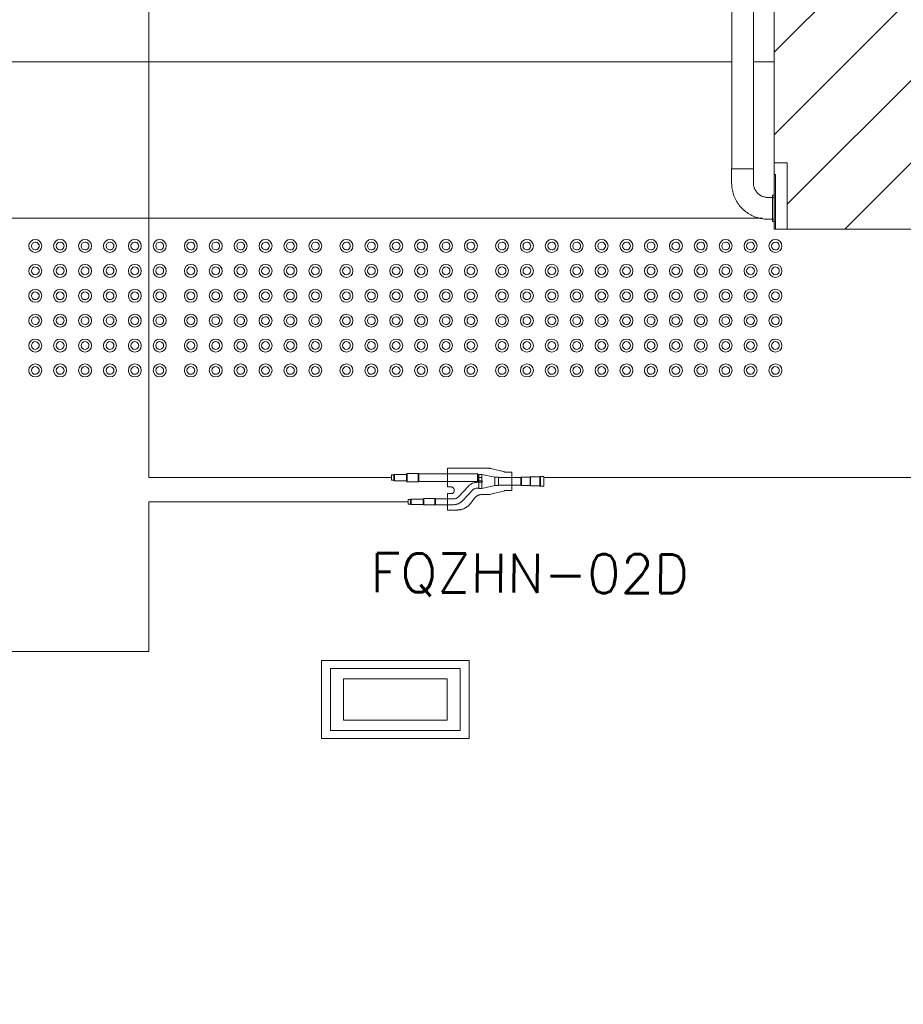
# Model space of a CAD drawing. Header units: metres. Extents: x 1.8 to 43.6, y -74.3 to -47.
# Tile 16 of 256: x 9.8 to 11.5, y -70 to -68.1. Entities that reach past the tile are written whole.
import ezdxf

# ---------------------------------------------------------------- set-up
doc = ezdxf.new("R2010")
doc.units = ezdxf.units.M
doc.linetypes.add('IMPORT-DASHDOT', pattern=[25.400000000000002, 12.7, -6.350000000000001, 0, -6.350000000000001])
doc.linetypes.add('Projeção', pattern=[0.003968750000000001, 0.002381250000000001, -0.0015875])
for name, color, linetype, lineweight in [('A-FLOR', 7, 'Continuous', 18), ('A-GENM', 7, 'Continuous', 18), ('A-WALL', 7, 'Continuous', 18), ('A-WALL-PATT', 7, 'Continuous', 18), ('Balaústres', 7, 'Continuous', 18), ('Corrimão', 7, 'Continuous', 18), ('E-LITE-EQPM', 7, 'Continuous', 18), ('Guarda-corpos', 7, 'Continuous', 18), ('S-STRS', 7, 'Continuous', 18)]:
    doc.layers.add(name, color=color, linetype=linetype, lineweight=lineweight)
for name, color, linetype, lineweight, true_color in [('HVAC-RFNT', 30, 'Continuous', 18, 0xff7f00), ('TUB_FRIGO', 30, 'Continuous', 18, 0xff7f00), ('TÉRREO _0-32m - FRIG_dwg', 7, 'Continuous', 18, 0x767676)]:
    doc.layers.add(name, color=color, linetype=linetype, lineweight=lineweight, true_color=true_color)
doc.styles.add('RomanS', font='romans__.ttf', dxfattribs={"height": 0.07500000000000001})
pattern_1 = [(45, (21.555, -62.9), (-0.0795495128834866, 0.0795495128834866), [])]

# ---------------------------------------------------------------- blocks, each defined once
blk = doc.blocks.new('_ARQPWR_ACS Piso tátil de alerta - 30 cm Inox-7195133-TÉRREO _0_32m - FRIGORÍFICA')
at = {"layer": 'A-GENM', "color": 253, "true_color": 0xaaaaaa}
for centre, radius, start, end in [((-0.1199999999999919, 0.1200000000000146), 0.01249999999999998, 0, 179.9999999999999), ((-0.1199999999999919, 0.1200000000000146), 0.0125, 179.9999999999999, 359.9999999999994), ((-0.1199999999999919, 0.1200000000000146), 0.007500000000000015, 359.9999999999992, 179.9999999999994), ((-0.1199999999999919, 0.1200000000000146), 0.007500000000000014, 179.9999999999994, 359.9999999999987), ((-0.07199999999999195, 0.1200000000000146), 0.0125, 0, 179.9999999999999), ((-0.07199999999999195, 0.1200000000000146), 0.0125, 179.9999999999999, 359.9999999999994), ((-0.07199999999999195, 0.1200000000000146), 0.007500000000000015, 359.9999999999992, 179.9999999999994), ((-0.07199999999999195, 0.1200000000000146), 0.00750000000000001, 179.9999999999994, 359.9999999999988), ((-0.02399999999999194, 0.1200000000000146), 0.0125, 3.81666561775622e-14, 179.9999999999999), ((-0.02399999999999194, 0.1200000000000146), 0.0125, 179.9999999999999, 359.9999999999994), ((-0.02399999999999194, 0.1200000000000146), 0.007500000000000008, 359.9999999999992, 179.9999999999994), ((-0.02399999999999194, 0.1200000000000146), 0.007500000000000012, 179.9999999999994, 359.9999999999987), ((0.02400000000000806, 0.1200000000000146), 0.0125, 3.498610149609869e-14, 179.9999999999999), ((0.02400000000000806, 0.1200000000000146), 0.0125, 179.9999999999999, 359.9999999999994), ((0.02400000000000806, 0.1200000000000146), 0.007500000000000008, 359.9999999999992, 179.9999999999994), ((0.02400000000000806, 0.1200000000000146), 0.007500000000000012, 179.9999999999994, 359.9999999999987), ((0.07200000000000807, 0.1200000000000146), 0.0125, 3.180554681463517e-14, 179.9999999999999), ((0.07200000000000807, 0.1200000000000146), 0.0125, 179.9999999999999, 359.9999999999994), ((0.07200000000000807, 0.1200000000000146), 0.007499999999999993, 359.9999999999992, 179.9999999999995), ((0.07200000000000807, 0.1200000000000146), 0.007500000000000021, 179.9999999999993, 359.9999999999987), ((0.120000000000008, 0.1200000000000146), 0.0125, 0, 179.9999999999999), ((0.120000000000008, 0.1200000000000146), 0.0125, 179.9999999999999, 359.9999999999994), ((0.120000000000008, 0.1200000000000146), 0.007500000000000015, 359.9999999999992, 179.9999999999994), ((0.120000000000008, 0.1200000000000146), 0.00750000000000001, 179.9999999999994, 359.9999999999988), ((-0.119999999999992, 0.07200000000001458), 0.0125, 2.544443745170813e-14, 179.9999999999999), ((-0.119999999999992, 0.07200000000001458), 0.007500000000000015, 359.9999999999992, 179.9999999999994), ((-0.07199999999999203, 0.07200000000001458), 0.01249999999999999, 2.544443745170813e-14, 179.9999999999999), ((-0.07199999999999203, 0.07200000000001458), 0.007500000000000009, 359.9999999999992, 179.9999999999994), ((-0.02399999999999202, 0.07200000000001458), 0.01249999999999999, 3.180554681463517e-14, 179.9999999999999), ((-0.02399999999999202, 0.07200000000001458), 0.007500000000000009, 359.9999999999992, 179.9999999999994), ((0.02400000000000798, 0.07200000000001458), 0.01249999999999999, 3.180554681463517e-14, 179.9999999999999), ((0.02400000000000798, 0.07200000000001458), 0.007500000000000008, 359.9999999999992, 179.9999999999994), ((0.07200000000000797, 0.07200000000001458), 0.0125, 0, 179.9999999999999), ((0.07200000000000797, 0.07200000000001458), 0.007500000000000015, 359.9999999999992, 179.9999999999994), ((0.120000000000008, 0.07200000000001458), 0.01249999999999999, 2.544443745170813e-14, 179.9999999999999), ((0.120000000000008, 0.07200000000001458), 0.007500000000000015, 359.9999999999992, 179.9999999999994), ((-0.119999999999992, 0.07200000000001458), 0.01249999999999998, 179.9999999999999, 359.9999999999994), ((-0.119999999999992, 0.07200000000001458), 0.00750000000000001, 179.9999999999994, 359.9999999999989), ((-0.07199999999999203, 0.07200000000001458), 0.01249999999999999, 179.9999999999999, 359.9999999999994), ((-0.07199999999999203, 0.07200000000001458), 0.00750000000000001, 179.9999999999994, 359.9999999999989), ((-0.02399999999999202, 0.07200000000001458), 0.01249999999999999, 179.9999999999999, 359.9999999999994), ((-0.02399999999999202, 0.07200000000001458), 0.007500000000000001, 179.9999999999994, 359.9999999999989), ((0.02400000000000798, 0.07200000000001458), 0.01249999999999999, 179.9999999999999, 359.9999999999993), ((0.02400000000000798, 0.07200000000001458), 0.007500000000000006, 179.9999999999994, 359.9999999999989), ((0.07200000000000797, 0.07200000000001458), 0.0125, 179.9999999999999, 359.9999999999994), ((0.07200000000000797, 0.07200000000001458), 0.0075, 179.9999999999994, 359.9999999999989), ((0.120000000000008, 0.07200000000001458), 0.01249999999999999, 179.9999999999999, 359.9999999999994), ((0.120000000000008, 0.07200000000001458), 0.00750000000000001, 179.9999999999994, 359.9999999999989), ((-0.1199999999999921, 0.02400000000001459), 0.0125, 1.590277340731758e-14, 179.9999999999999), ((-0.1199999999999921, 0.02400000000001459), 0.01249999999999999, 179.9999999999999, 359.9999999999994), ((-0.1199999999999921, 0.02400000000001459), 0.007500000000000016, 359.9999999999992, 179.9999999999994), ((-0.1199999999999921, 0.02400000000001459), 0.007500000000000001, 179.9999999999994, 359.9999999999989), ((-0.0719999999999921, 0.02400000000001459), 0.0125, 1.590277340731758e-14, 179.9999999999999), ((-0.0719999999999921, 0.02400000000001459), 0.01249999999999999, 179.9999999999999, 359.9999999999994), ((-0.0719999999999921, 0.02400000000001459), 0.007500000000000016, 359.9999999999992, 179.9999999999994), ((-0.0719999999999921, 0.02400000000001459), 0.007500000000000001, 179.9999999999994, 359.9999999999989), ((-0.02399999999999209, 0.02400000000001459), 0.01249999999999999, 5.088887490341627e-14, 179.9999999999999), ((-0.02399999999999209, 0.02400000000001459), 0.01249999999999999, 179.9999999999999, 359.9999999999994), ((-0.02399999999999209, 0.02400000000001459), 0.007500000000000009, 359.9999999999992, 179.9999999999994), ((-0.02399999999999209, 0.02400000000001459), 0.007500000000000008, 179.9999999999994, 359.9999999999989), ((0.02400000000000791, 0.02400000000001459), 0.01249999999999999, 4.452776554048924e-14, 179.9999999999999), ((0.02400000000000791, 0.02400000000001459), 0.01249999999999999, 179.9999999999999, 359.9999999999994), ((0.02400000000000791, 0.02400000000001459), 0.007500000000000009, 359.9999999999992, 179.9999999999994), ((0.02400000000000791, 0.02400000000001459), 0.007500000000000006, 179.9999999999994, 359.9999999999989), ((0.07200000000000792, 0.02400000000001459), 0.0125, 4.452776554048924e-14, 179.9999999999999), ((0.07200000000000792, 0.02400000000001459), 0.01249999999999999, 179.9999999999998, 359.9999999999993), ((0.07200000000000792, 0.02400000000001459), 0.007500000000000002, 359.9999999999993, 179.9999999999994), ((0.07200000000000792, 0.02400000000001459), 0.007500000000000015, 179.9999999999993, 359.9999999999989), ((0.1200000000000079, 0.02400000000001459), 0.0125, 1.590277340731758e-14, 179.9999999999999), ((0.1200000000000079, 0.02400000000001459), 0.01249999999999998, 179.9999999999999, 359.9999999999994), ((0.1200000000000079, 0.02400000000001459), 0.007500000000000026, 359.9999999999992, 179.9999999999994), ((0.1200000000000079, 0.02400000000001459), 0.007500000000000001, 179.9999999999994, 359.9999999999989), ((-0.1199999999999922, -0.02399999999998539), 0.01249999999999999, 5.724998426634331e-14, 179.9999999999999), ((-0.1199999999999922, -0.02399999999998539), 0.007500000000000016, 359.9999999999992, 179.9999999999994), ((-0.07199999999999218, -0.02399999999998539), 0.0125, 1.90833280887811e-14, 179.9999999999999), ((-0.07199999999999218, -0.02399999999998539), 0.007500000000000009, 359.9999999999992, 179.9999999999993), ((-0.02399999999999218, -0.02399999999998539), 0.01249999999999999, 4.452776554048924e-14, 179.9999999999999), ((-0.02399999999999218, -0.02399999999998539), 0.007500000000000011, 359.9999999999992, 179.9999999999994), ((0.02400000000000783, -0.02399999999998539), 0.01249999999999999, 6.361109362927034e-14, 179.9999999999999), ((0.02400000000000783, -0.02399999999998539), 0.007500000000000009, 359.9999999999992, 179.9999999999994), ((0.07200000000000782, -0.02399999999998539), 0.0125, 2.544443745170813e-14, 179.9999999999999), ((0.07200000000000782, -0.02399999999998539), 0.007500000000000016, 359.9999999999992, 179.9999999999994), ((0.1200000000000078, -0.02399999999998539), 0.0125, 1.90833280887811e-14, 179.9999999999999), ((0.1200000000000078, -0.02399999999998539), 0.007500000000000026, 359.9999999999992, 179.9999999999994), ((-0.1199999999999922, -0.02399999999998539), 0.01249999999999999, 179.9999999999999, 359.9999999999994), ((-0.1199999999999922, -0.02399999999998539), 0.007500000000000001, 179.9999999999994, 359.9999999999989), ((-0.07199999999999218, -0.02399999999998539), 0.01249999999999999, 179.9999999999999, 359.9999999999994), ((-0.07199999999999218, -0.02399999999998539), 0.007500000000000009, 179.9999999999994, 359.9999999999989), ((-0.02399999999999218, -0.02399999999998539), 0.01249999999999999, 179.9999999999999, 359.9999999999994), ((-0.02399999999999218, -0.02399999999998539), 0.007500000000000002, 179.9999999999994, 359.9999999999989), ((0.02400000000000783, -0.02399999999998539), 0.01249999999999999, 179.9999999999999, 359.9999999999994), ((0.02400000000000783, -0.02399999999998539), 0.007500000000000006, 179.9999999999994, 359.9999999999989), ((0.07200000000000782, -0.02399999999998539), 0.01249999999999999, 179.9999999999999, 359.9999999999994), ((0.07200000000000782, -0.02399999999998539), 0.007500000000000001, 179.9999999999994, 359.9999999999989), ((0.1200000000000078, -0.02399999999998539), 0.01249999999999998, 179.9999999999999, 359.9999999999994), ((0.1200000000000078, -0.02399999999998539), 0.007500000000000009, 179.9999999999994, 359.9999999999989), ((-0.1199999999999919, -0.07199999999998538), 0.01249999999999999, 6.361109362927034e-14, 179.9999999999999), ((-0.1199999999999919, -0.07199999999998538), 0.01249999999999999, 179.9999999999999, 359.9999999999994), ((-0.1199999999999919, -0.07199999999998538), 0.007500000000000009, 359.9999999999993, 179.9999999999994), ((-0.1199999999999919, -0.07199999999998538), 0.007500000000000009, 179.9999999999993, 359.999999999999), ((-0.07199999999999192, -0.07199999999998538), 0.01249999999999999, 6.361109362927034e-14, 179.9999999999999), ((-0.07199999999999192, -0.07199999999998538), 0.0125, 179.9999999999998, 359.9999999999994), ((-0.07199999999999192, -0.07199999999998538), 0.007500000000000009, 359.9999999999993, 179.9999999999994), ((-0.07199999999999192, -0.07199999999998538), 0.007500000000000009, 179.9999999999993, 359.999999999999), ((-0.02399999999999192, -0.07199999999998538), 0.01249999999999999, 7.63333123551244e-14, 179.9999999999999), ((-0.02399999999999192, -0.07199999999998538), 0.01249999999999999, 179.9999999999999, 359.9999999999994), ((-0.02399999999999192, -0.07199999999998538), 0.007500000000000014, 359.9999999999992, 179.9999999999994), ((-0.02399999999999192, -0.07199999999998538), 0.007500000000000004, 179.9999999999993, 359.999999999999), ((0.02400000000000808, -0.07199999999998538), 0.01249999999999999, 6.361109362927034e-14, 179.9999999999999), ((0.02400000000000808, -0.07199999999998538), 0.01249999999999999, 179.9999999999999, 359.9999999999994), ((0.02400000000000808, -0.07199999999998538), 0.007500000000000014, 359.9999999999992, 179.9999999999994), ((0.02400000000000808, -0.07199999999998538), 0.0075, 179.9999999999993, 359.999999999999), ((0.07200000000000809, -0.07199999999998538), 0.01249999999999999, 5.724998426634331e-14, 179.9999999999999), ((0.07200000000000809, -0.07199999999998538), 0.0125, 179.9999999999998, 359.9999999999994), ((0.07200000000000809, -0.07199999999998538), 0.007500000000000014, 359.9999999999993, 179.9999999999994), ((0.07200000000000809, -0.07199999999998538), 0.007499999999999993, 179.9999999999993, 359.9999999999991), ((0.1200000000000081, -0.07199999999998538), 0.01249999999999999, 6.997220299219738e-14, 179.9999999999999), ((0.1200000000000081, -0.07199999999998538), 0.01249999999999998, 179.9999999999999, 359.9999999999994), ((0.1200000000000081, -0.07199999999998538), 0.007500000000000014, 359.9999999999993, 179.9999999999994), ((0.1200000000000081, -0.07199999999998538), 0.007500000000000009, 179.9999999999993, 359.999999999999), ((-0.1199999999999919, -0.1199999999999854), 0.0125, 2.544443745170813e-14, 179.9999999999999), ((-0.1199999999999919, -0.1199999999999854), 0.007499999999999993, 359.9999999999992, 179.9999999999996), ((-0.07199999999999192, -0.1199999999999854), 0.0125, 2.544443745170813e-14, 179.9999999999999), ((-0.07199999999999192, -0.1199999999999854), 0.007499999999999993, 359.9999999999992, 179.9999999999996), ((-0.02399999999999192, -0.1199999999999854), 0.01249999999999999, 3.180554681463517e-14, 179.9999999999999), ((-0.02399999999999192, -0.1199999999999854), 0.007500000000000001, 359.9999999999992, 179.9999999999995), ((0.02400000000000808, -0.1199999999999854), 0.01249999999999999, 4.452776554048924e-14, 179.9999999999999), ((0.02400000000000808, -0.1199999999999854), 0.007499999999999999, 359.9999999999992, 179.9999999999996), ((0.07200000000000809, -0.1199999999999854), 0.01249999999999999, 2.544443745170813e-14, 179.9999999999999), ((0.07200000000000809, -0.1199999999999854), 0.007500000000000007, 359.9999999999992, 179.9999999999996), ((0.1200000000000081, -0.1199999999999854), 0.0125, 2.544443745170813e-14, 179.9999999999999), ((0.1200000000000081, -0.1199999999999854), 0.007500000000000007, 359.9999999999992, 179.9999999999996), ((-0.1199999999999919, -0.1199999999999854), 0.01249999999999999, 179.9999999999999, 359.9999999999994), ((-0.1199999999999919, -0.1199999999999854), 0.007500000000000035, 179.9999999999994, 359.9999999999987), ((-0.07199999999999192, -0.1199999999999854), 0.0125, 179.9999999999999, 359.9999999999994), ((-0.07199999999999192, -0.1199999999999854), 0.007500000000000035, 179.9999999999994, 359.9999999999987), ((-0.02399999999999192, -0.1199999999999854), 0.01249999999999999, 179.9999999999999, 359.9999999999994), ((-0.02399999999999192, -0.1199999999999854), 0.00750000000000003, 179.9999999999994, 359.9999999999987), ((0.02400000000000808, -0.1199999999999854), 0.01249999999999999, 179.9999999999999, 359.9999999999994), ((0.02400000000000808, -0.1199999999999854), 0.007500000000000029, 179.9999999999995, 359.9999999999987), ((0.07200000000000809, -0.1199999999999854), 0.0125, 179.9999999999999, 359.9999999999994), ((0.07200000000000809, -0.1199999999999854), 0.007500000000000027, 179.9999999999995, 359.9999999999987), ((0.1200000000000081, -0.1199999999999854), 0.01249999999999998, 179.9999999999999, 359.9999999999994), ((0.1200000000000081, -0.1199999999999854), 0.007500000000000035, 179.9999999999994, 359.9999999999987)]:
    blk.add_arc(centre, radius, start, end, dxfattribs=at)
blk = doc.blocks.new('Guarda-corpo - Apoio com Canopla-8761141-TÉRREO _0_32m - FRIGORÍFICA')
at = {"layer": 'Balaústres', "color": 253, "true_color": 0xaaaaaa}
for p, q in [((-0.04762499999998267, 0.1013999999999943), (-0.05136462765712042, 0.1013999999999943)), ((-0.03864999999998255, 0.09699999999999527), (-0.05136462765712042, 0.09699999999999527)), ((-0.04762499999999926, 0.05060000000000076), (-0.04762499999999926, 0.1014000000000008)), ((-0.05136462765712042, 0.05499999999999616), (-0.03864999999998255, 0.05499999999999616)), ((-0.05136462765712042, 0.05059999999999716), (-0.04762499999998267, 0.05059999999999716)), ((-0.01114999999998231, 0.02749999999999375), (-0.01114999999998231, 0)), ((0.03085000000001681, 0), (0.03085000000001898, 0.02749999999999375)), ((0.006751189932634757, -5.317808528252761e-16), (0.01294881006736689, -5.680060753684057e-16))]:
    blk.add_line(p, q, dxfattribs=at)
at = {"layer": 'Balaústres', "color": 253, "true_color": 0xaaaaaa, "flags": 128}
for points in [[(0.03085000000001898, 0.02749999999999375), (0.03079440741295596, 0.03027925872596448), (0.03062771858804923, 0.03305407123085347), (0.03035020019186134, 0.03581999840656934), (0.02996229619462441, 0.03857261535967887), (0.02946462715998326, 0.04130751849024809), (0.02885798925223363, 0.04402033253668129), (0.02814335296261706, 0.04670671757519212), (0.02732186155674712, 0.04936237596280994), (0.02639482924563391, 0.05198305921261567), (0.0253637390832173, 0.05456457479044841), (0.02423024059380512, 0.05710279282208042), (0.0229961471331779, 0.05959365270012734), (0.02166343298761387, 0.06203316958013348), (0.02023423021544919, 0.06441744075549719), (0.01871082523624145, 0.06674265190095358), (0.01709565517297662, 0.06900508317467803), (0.01539130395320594, 0.07120111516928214), (0.01360049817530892, 0.07332723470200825), (0.01172610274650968, 0.0753800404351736), (0.009771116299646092, 0.07735624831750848), (0.007738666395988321, 0.07925269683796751), (0.005632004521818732, 0.08106635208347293), (0.003454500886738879, 0.08279431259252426), (0.001209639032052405, 0.08443381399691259), (-0.001098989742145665, 0.08598223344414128), (-0.003467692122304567, 0.08743709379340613), (-0.005892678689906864, 0.08879606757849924), (-0.008370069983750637, 0.09005698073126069), (-0.01089590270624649, 0.09121781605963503), (-0.01346613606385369, 0.09227671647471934), (-0.01607665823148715, 0.09323198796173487), (-0.01872329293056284, 0.09408210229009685), (-0.02140180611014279, 0.09482569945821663), (-0.02410791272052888, 0.09546158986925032), (-0.02683728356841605, 0.09598875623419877), (-0.02958555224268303, 0.09640635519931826), (-0.03234832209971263, 0.09671371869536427), (-0.03512117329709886, 0.09691035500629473), (-0.03789966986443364, 0.09699594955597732), (-0.03864999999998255, 0.09699999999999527)], [(0.03085000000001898, 0.02749999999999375), (0.03079440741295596, 0.03027925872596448), (0.03062771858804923, 0.03305407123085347), (0.03035020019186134, 0.03581999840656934), (0.02996229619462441, 0.03857261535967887), (0.02946462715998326, 0.04130751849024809), (0.02885798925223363, 0.04402033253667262), (0.02814335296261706, 0.04670671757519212), (0.02732186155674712, 0.04936237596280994), (0.02639482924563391, 0.05198305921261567), (0.0253637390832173, 0.05456457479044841), (0.02423024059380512, 0.05710279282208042), (0.0229961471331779, 0.05959365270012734), (0.02166343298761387, 0.06203316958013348), (0.02023423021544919, 0.06441744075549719), (0.01871082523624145, 0.06674265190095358), (0.01709565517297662, 0.06900508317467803), (0.01539130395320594, 0.07120111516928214), (0.01360049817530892, 0.07332723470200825), (0.01172610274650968, 0.0753800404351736), (0.009771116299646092, 0.07735624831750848), (0.007738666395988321, 0.07925269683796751), (0.005632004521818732, 0.08106635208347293), (0.003454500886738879, 0.08279431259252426), (0.001209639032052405, 0.08443381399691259), (-0.001098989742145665, 0.08598223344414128), (-0.003467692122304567, 0.08743709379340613), (-0.005892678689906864, 0.08879606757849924), (-0.008370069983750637, 0.09005698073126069), (-0.01089590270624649, 0.09121781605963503), (-0.01346613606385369, 0.09227671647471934), (-0.01607665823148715, 0.09323198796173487), (-0.01872329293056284, 0.09408210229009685), (-0.02140180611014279, 0.09482569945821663), (-0.02410791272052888, 0.09546158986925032), (-0.02683728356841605, 0.0959887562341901), (-0.02958555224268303, 0.0964063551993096), (-0.03234832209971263, 0.09671371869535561), (-0.03512117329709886, 0.09691035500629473), (-0.03789966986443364, 0.09699594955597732), (-0.03864999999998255, 0.09699999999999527)], [(-0.03864999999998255, 0.05499999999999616), (-0.03755029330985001, 0.05497800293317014), (-0.03645234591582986, 0.05491204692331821), (-0.03535791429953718, 0.05480223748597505), (-0.03426874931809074, 0.05464875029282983), (-0.03318659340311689, 0.05445183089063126), (-0.03211317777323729, 0.05421179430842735), (-0.03105021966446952, 0.05392902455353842), (-0.02999941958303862, 0.05360397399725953), (-0.02896245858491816, 0.05323716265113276), (-0.02794099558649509, 0.05282917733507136), (-0.02693666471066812, 0.05238067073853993), (-0.02595107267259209, 0.05189236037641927), (-0.02498579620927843, 0.05136502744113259), (-0.02404237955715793, 0.05079951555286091), (-0.02312233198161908, 0.05019672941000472), (-0.02222712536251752, 0.04955763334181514), (-0.02135819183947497, 0.04888324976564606), (-0.02051692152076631, 0.04817465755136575), (-0.01970466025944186, 0.04743299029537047), (-0.01892270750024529, 0.04665943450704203), (-0.01817231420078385, 0.04585522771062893), (-0.0174546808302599, 0.04502165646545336), (-0.0167709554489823, 0.04416005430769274), (-0.01612223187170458, 0.04327179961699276), (-0.01550954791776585, 0.04235831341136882), (-0.01493388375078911, 0.04142105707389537), (-0.01439616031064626, 0.04046153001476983), (-0.01389723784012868, 0.0394812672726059), (-0.01343791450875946, 0.03848183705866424), (-0.01301892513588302, 0.03746483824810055), (-0.01264094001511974, 0.03643189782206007), (-0.01230456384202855, 0.03538466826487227), (-0.01201033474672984, 0.03432482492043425), (-0.01175872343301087, 0.0332540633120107), (-0.01155013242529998, 0.03217409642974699), (-0.01138489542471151, 0.03108665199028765), (-0.0112632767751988, 0.02999346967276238), (-0.01118547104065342, 0.02889629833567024), (-0.01115160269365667, 0.0277968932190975), (-0.01114999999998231, 0.02749999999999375)], [(-0.01612223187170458, 0.04327179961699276), (-0.01550954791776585, 0.04235831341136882), (-0.01493388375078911, 0.04142105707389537)]]:
    blk.add_lwpolyline(points, dxfattribs=at)
blk = doc.blocks.new('Guarda-corpo - Apoio com Canopla-8761143-TÉRREO _0_32m - FRIGORÍFICA')
at = {"layer": 'Balaústres', "color": 253, "true_color": 0xaaaaaa}
for p, q in [((-0.01114999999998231, 0), (-0.01114999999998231, -0.02749999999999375)), ((0.03085000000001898, -0.02749999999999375), (0.03085000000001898, 0)), ((0.0129488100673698, -4.348388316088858e-15), (0.006751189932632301, -4.348388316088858e-15)), ((-0.04762499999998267, -0.05060000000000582), (-0.05136462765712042, -0.05060000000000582)), ((-0.03864999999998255, -0.05499999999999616), (-0.05136462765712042, -0.05499999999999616)), ((-0.04762499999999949, -0.1014000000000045), (-0.04762499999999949, -0.05060000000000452)), ((-0.05136462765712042, -0.09699999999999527), (-0.03864999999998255, -0.09699999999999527)), ((-0.05136462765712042, -0.1014000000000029), (-0.04762499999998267, -0.1014000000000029))]:
    blk.add_line(p, q, dxfattribs=at)
at = {"layer": 'Balaústres', "color": 253, "true_color": 0xaaaaaa, "flags": 128}
for points in [[(-0.03864999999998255, -0.09700000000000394), (-0.03587074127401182, -0.09694440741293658), (-0.033095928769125, -0.0967777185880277), (-0.03033000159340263, -0.09650020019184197), (-0.0275773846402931, -0.09611229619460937), (-0.02484248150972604, -0.09561462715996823), (-0.02212966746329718, -0.0950079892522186), (-0.01944328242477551, -0.09429335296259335), (-0.01678762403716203, -0.09347186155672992), (-0.01416694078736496, -0.09254482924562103), (-0.01158542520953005, -0.09151373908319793), (-0.009047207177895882, -0.09038024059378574), (-0.00655634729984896, -0.08914614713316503), (-0.004116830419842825, -0.08781343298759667), (-0.00173255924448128, -0.08638423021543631), (0.0005926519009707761, -0.08486082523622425), (0.00285508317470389, -0.08324565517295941), (0.005051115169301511, -0.08154130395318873), (0.007177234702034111, -0.07975049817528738), (0.00923004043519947, -0.07787610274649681), (0.01120624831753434, -0.07592111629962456), (0.01310269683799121, -0.07388866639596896), (0.01491635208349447, -0.0717820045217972), (0.0166443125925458, -0.06960450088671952), (0.01828381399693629, -0.06735963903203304), (0.01983223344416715, -0.06505101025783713), (0.02128709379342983, -0.06268230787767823), (0.02264606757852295, -0.06025732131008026), (0.02390698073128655, -0.05777993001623), (0.02506781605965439, -0.0552540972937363), (0.02612671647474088, -0.05268386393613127), (0.02708198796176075, -0.05007334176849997), (0.02793210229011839, -0.04742670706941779), (0.02867569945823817, -0.04474819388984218), (0.02931158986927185, -0.04204208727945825), (0.02983875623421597, -0.03931271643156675), (0.03025635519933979, -0.03656444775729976), (0.03056371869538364, -0.03380167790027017), (0.0307603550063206, -0.03102882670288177), (0.03084594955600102, -0.02825033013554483), (0.03085000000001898, -0.02749999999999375)], [(-0.01114999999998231, -0.02749999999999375), (-0.01117199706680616, -0.02859970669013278), (-0.01123795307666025, -0.02969765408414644), (-0.01134776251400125, -0.03079208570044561), (-0.01150124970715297, -0.03188125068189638), (-0.01169816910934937, -0.03296340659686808), (-0.01193820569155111, -0.03403682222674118), (-0.01222097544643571, -0.03509978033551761), (-0.0125460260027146, -0.03615058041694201), (-0.01291283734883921, -0.03718754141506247), (-0.01332082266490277, -0.03820900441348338), (-0.01376932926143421, -0.03921333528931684), (-0.0142576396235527, -0.04019892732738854), (-0.01478497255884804, -0.04116420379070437), (-0.01535048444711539, -0.04210762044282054), (-0.01595327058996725, -0.04302766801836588), (-0.01659236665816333, -0.04392287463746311), (-0.0172667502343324, -0.04479180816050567), (-0.01797534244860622, -0.04563307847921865), (-0.01871700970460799, -0.04644533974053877), (-0.01949056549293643, -0.04722729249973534), (-0.02029477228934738, -0.04797768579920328), (-0.02112834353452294, -0.0486953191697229), (-0.02198994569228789, -0.04937904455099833), (-0.02287820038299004, -0.05002776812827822), (-0.02379168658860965, -0.05064045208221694), (-0.02472894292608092, -0.05121611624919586), (-0.02568846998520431, -0.05175383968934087), (-0.02666873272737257, -0.05225276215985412), (-0.02766816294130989, -0.0527120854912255), (-0.02868516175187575, -0.05313107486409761), (-0.02971810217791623, -0.05350905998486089), (-0.03076533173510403, -0.05384543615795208), (-0.03182517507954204, -0.05413966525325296), (-0.03289593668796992, -0.05439127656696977), (-0.03397590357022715, -0.05459986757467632), (-0.03506334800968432, -0.05476510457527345), (-0.03615653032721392, -0.05488672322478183), (-0.03725370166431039, -0.05496452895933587), (-0.03835310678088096, -0.0549983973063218), (-0.03864999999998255, -0.05499999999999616)], [(-0.03864999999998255, -0.09699999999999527), (-0.03587074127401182, -0.09694440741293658), (-0.033095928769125, -0.0967777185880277), (-0.03033000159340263, -0.09650020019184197), (-0.0275773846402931, -0.09611229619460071), (-0.02484248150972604, -0.09561462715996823), (-0.02212966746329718, -0.0950079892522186), (-0.01944328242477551, -0.09429335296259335), (-0.01678762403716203, -0.09347186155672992), (-0.01416694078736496, -0.09254482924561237), (-0.01158542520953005, -0.09151373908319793), (-0.009047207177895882, -0.09038024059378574), (-0.00655634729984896, -0.08914614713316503), (-0.004116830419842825, -0.08781343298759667), (-0.00173255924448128, -0.08638423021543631), (0.0005926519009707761, -0.08486082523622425), (0.00285508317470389, -0.08324565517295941), (0.005051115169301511, -0.08154130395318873), (0.007177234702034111, -0.07975049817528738), (0.00923004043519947, -0.07787610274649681), (0.01120624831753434, -0.07592111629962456), (0.01310269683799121, -0.07388866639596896), (0.01491635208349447, -0.0717820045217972), (0.0166443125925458, -0.06960450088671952), (0.01828381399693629, -0.06735963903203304), (0.01983223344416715, -0.06505101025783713), (0.02128709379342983, -0.06268230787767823), (0.02264606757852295, -0.06025732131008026), (0.02390698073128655, -0.05777993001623), (0.02506781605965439, -0.0552540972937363), (0.02612671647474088, -0.05268386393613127), (0.02708198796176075, -0.05007334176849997), (0.02793210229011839, -0.04742670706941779), (0.02867569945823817, -0.04474819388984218), (0.02931158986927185, -0.04204208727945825), (0.02983875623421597, -0.03931271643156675), (0.03025635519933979, -0.03656444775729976), (0.03056371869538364, -0.03380167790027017), (0.0307603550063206, -0.03102882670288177), (0.03084594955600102, -0.02825033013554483), (0.03085000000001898, -0.02749999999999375)], [(-0.02287820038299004, -0.05002776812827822), (-0.02379168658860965, -0.05064045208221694), (-0.02472894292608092, -0.05121611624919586)]]:
    blk.add_lwpolyline(points, dxfattribs=at)
blk = doc.blocks.new('Guarda-corpo - Guarda-corpo-8439544-TÉRREO _0_32m - FRIGORÍFICA')
at = {"layer": 'Corrimão', "color": 253, "true_color": 0xaaaaaa}
for p, q in [((11.13762284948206, -67.76908829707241), (11.1578132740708, -67.76908829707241)), ((11.13762284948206, -68.16244337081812), (11.13762284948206, -67.76908829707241)), ((11.15857284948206, -67.76908829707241), (11.17962284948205, -67.76908829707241)), ((11.17962284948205, -68.16244337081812), (11.17962284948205, -67.76908829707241)), ((11.13762284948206, -68.36908829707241), (11.13762284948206, -68.16244337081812)), ((11.17962284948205, -68.36908829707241), (11.17962284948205, -68.16244337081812)), ((11.15857284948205, -68.36908829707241), (11.13762284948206, -68.36908829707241)), ((11.17962284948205, -68.36908829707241), (11.15933242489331, -68.36908829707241))]:
    blk.add_line(p, q, dxfattribs=at)
at = {"rotation": 180}
for name, p in [('Guarda-corpo - Apoio com Canopla-8761143-TÉRREO _0_32m - FRIGORÍFICA', (11.16842284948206, -67.76908829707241)), ('Guarda-corpo - Apoio com Canopla-8761141-TÉRREO _0_32m - FRIGORÍFICA', (11.16842284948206, -68.36908829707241))]:
    blk.add_blockref(name, p, dxfattribs=at)
blk = doc.blocks.new('Light_-_LED_Recessed_fixture_-_Double_19510 - Light_-_LED_Recessed_fixture_-_Double_19510-V221-TÉRREO _0_32m - FRIGORÍFICA')
at = {"layer": 'E-LITE-EQPM', "color": 253, "true_color": 0xaaaaaa}
for p, q in [((-0.1424999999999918, 0.07500000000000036), (-0.1424999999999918, -0.07500000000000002)), ((0.1425000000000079, 0.07500000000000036), (-0.1424999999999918, 0.07500000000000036)), ((-0.1424999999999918, 0.07500000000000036), (-0.1424999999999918, -0.07500000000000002)), ((0.1425000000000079, 0.07500000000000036), (-0.1424999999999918, 0.07500000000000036)), ((0.1250000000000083, 0.06000000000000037), (-0.1249999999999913, 0.06000000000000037)), ((-0.1249999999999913, 0.06000000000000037), (-0.1249999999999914, -0.06000000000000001)), ((0.1250000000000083, 0.06000000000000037), (-0.1249999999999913, 0.06000000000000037)), ((-0.1249999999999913, 0.06000000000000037), (-0.1249999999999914, -0.06000000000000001)), ((0.1250000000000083, -0.06000000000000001), (0.1250000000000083, 0.06000000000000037)), ((0.1250000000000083, -0.06000000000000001), (0.1250000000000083, 0.06000000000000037)), ((0.1425000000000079, -0.07500000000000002), (0.1425000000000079, 0.07500000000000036)), ((0.1425000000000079, -0.07500000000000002), (0.1425000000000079, 0.07500000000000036)), ((0.100000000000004, 0.03999999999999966), (-0.09999999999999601, 0.03999999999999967)), ((-0.09999999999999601, 0.03999999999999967), (-0.09999999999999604, -0.04000000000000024)), ((0.100000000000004, 0.03999999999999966), (-0.09999999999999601, 0.03999999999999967)), ((-0.09999999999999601, 0.03999999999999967), (-0.09999999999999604, -0.04000000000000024)), ((0.100000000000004, -0.04000000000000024), (0.100000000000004, 0.03999999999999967)), ((0.100000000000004, -0.04000000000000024), (0.100000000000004, 0.03999999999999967)), ((-0.09999999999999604, -0.04000000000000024), (0.100000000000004, -0.04000000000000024)), ((-0.09999999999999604, -0.04000000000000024), (0.100000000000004, -0.04000000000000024)), ((-0.1424999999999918, -0.07500000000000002), (0.1425000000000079, -0.07500000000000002)), ((-0.1424999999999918, -0.07500000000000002), (0.1425000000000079, -0.07500000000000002)), ((-0.1249999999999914, -0.06000000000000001), (0.1250000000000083, -0.06000000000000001)), ((-0.1249999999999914, -0.06000000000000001), (0.1250000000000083, -0.06000000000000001))]:
    blk.add_line(p, q, dxfattribs=at)
blk = doc.blocks.new('4 GRE - ESCOLA DE CINEMA E AUDIOVISUAL CINE REX R07_rvt-1-TÉRREO _0_32m - FRIGORÍFICA')
at = {"layer": 'A-WALL-PATT', "true_color": 0xd4d4d4}
h = blk.add_hatch(dxfattribs=at)
h.set_pattern_fill('FP_9', color=254, style=0, pattern_type=2)
h.set_pattern_definition([(49.99999999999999, (21.555, -62.9), (0.5465545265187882, -0.04781508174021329), [0.05715, -0.62865]), (355, (21.555, -62.9), (-0.1057276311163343, 0.5731658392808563), [0.04572, -0.50292]), (100.451, (21.601, -62.904), (0.440827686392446, 0.5253490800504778), [0.04857, -0.53427]), (46.184, (21.555, -62.748), (0.8132373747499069, -0.1261291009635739), [0.08573, -0.9429799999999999]), (96.636, (21.623, -62.758), (0.7122119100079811, 0.7422871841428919), [0.07286000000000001, -0.8014100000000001]), (351.184, (21.555, -62.748), (0.7122166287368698, 0.7422739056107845), [0.06858, -0.75438]), (21, (21.631, -62.786), (0.4548461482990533, -0.3067949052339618), [0.05715, -0.62865]), (326, (21.631, -62.786), (0.1854048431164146, 0.5525599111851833), [0.04572, -0.50292]), (71.45100000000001, (21.669, -62.81100000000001), (0.6402508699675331, 0.2457631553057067), [0.04857, -0.53427]), (37.50000000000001, (21.555, -62.9), (0.009260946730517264, 0.2536671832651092), [0.02515, -0.47168, 0.02515, -0.48539, -0.5048199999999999]), (37.50000000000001, (21.555, -62.9), (0.009260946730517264, 0.2536671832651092), [-1.007, 0.02515, -0.47968]), (7.499999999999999, (21.555, -62.9), (0.2004558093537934, 0.3005459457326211), [0.02515, -0.26594, 0.02515, -0.46025, -0.1924]), (7.499999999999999, (21.555, -62.9), (0.2004558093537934, 0.3005459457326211), [-0.7764800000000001, 0.02515, -0.16726]), (327.5, (21.385, -62.9), (0.4067681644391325, -0.01718819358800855), [0.02515, -0.16535, 0.02515, -0.56921, -0.78867]), (327.5, (21.385, -62.9), (0.4067681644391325, -0.01718819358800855), [-0.78486, 0.02515, -0.76352]), (317.5, (21.309, -62.9), (0.4443831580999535, 0.07627942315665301), [0.02515, -0.2225, 0.02515, -0.36957, -0.56007]), (317.5, (21.309, -62.9), (0.4443831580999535, 0.07627942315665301), [-0.64237, 0.02515, -0.53492])])
h.paths.add_polyline_path([(11.22228762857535, -71.4719422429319), (11.22228762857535, -70.14547817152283), (11.21978762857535, -70.14547817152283), (11.21978762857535, -71.4719422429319)])
h.paths.add_polyline_path([(11.21978762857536, -68.48547817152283), (11.22228762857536, -68.48547817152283), (11.22228762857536, -68.38012227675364), (11.21978762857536, -68.38012227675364), (11.21978762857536, -68.4634624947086)])
h.paths.add_polyline_path([(11.22228762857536, -67.88512227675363), (11.22228762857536, -65.57194224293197), (11.21978762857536, -65.57194224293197), (11.21978762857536, -67.88512227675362)])
h.paths.add_polyline_path([(11.22228762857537, -63.72094754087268), (11.22228762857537, -58.89194224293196), (11.21978762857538, -58.89194224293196), (11.21978762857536, -63.72094754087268)])
h.paths.add_polyline_path([(11.21978762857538, -57.58842525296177), (11.22228762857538, -57.58842525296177), (11.22228762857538, -54.34004163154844), (11.21978762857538, -54.34004163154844), (11.21978762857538, -57.54434699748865)])
h.paths.add_polyline_path([(11.22228762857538, -54.33154163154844), (11.22228762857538, -54.16154163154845), (11.21978762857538, -54.16154163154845), (11.21978762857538, -54.33154163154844)])
h = blk.add_hatch(dxfattribs=at)
h.set_pattern_fill('FP_10', color=254, style=0, pattern_type=2)
h.set_pattern_definition(pattern_1)
h.paths.add_polyline_path([(11.24478762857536, -71.4969422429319), (11.69478762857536, -71.4969422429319), (11.69478762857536, -70.14547817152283), (11.24478762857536, -70.14547817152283), (11.24478762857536, -71.47444224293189)])
h.paths.add_polyline_path([(11.57057285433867, -68.48547817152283), (11.69478762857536, -68.48547817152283), (11.69478762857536, -65.57194224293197), (11.24478762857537, -65.57194224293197), (11.24478762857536, -68.48547817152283)])
h.paths.add_polyline_path([(11.69478762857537, -63.72094754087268), (11.69478762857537, -58.89194224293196), (11.24478762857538, -58.89194224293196), (11.24478762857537, -63.72094754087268), (11.57057285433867, -63.72094754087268)])
h.paths.add_polyline_path([(11.24478762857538, -57.58842525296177), (11.69478762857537, -57.58842525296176), (11.69478762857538, -54.16004163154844), (11.24478762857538, -54.16004163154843), (11.24478762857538, -57.22476312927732)])
h = blk.add_hatch(dxfattribs=at)
h.set_pattern_fill('FP_10', color=254, style=0, pattern_type=2)
h.set_pattern_definition(pattern_1)
h.paths.add_polyline_path([(5.493673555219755, -68.35762227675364), (9.240656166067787, -68.35693453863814), (9.240656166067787, -67.90762227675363), (5.493673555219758, -67.90762227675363), (5.493673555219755, -68.30367056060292)])
h.paths.add_polyline_path([(11.23650555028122, -68.35762227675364), (11.24478762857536, -68.35762227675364), (11.24478762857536, -67.90762227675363), (11.21978762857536, -67.90762227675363), (11.21978762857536, -68.35762227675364), (11.22228762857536, -68.35762227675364)])
at = {"layer": 'A-FLOR', "color": 253, "true_color": 0xaaaaaa}
for p, q in [((9.33281821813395, -68.16242154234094), (11.13762300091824, -68.16242154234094)), ((11.17962300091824, -68.16242154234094), (11.21978762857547, -68.16242154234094))]:
    blk.add_line(p, q, dxfattribs=at)
at = {"layer": 'A-WALL', "color": 253, "true_color": 0xaaaaaa}
for p, q in [((11.21978762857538, -65.57194224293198), (11.21978762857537, -68.48547817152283)), ((11.22228762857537, -68.35762227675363), (11.21978762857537, -68.35762227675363)), ((11.24478762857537, -68.35762227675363), (11.22228762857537, -68.35762227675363)), ((11.24478762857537, -68.48547817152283), (11.24478762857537, -68.35762227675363)), ((11.22228762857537, -68.38012227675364), (11.21978762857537, -68.38012227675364)), ((11.22228762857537, -68.48547817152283), (11.22228762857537, -68.38012227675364)), ((11.21978762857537, -68.48547817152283), (11.71978762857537, -68.48547817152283))]:
    blk.add_line(p, q, dxfattribs=at)
at = {"layer": 'S-STRS', "color": 253, "true_color": 0xaaaaaa}
for p, q in [((9.33281821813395, -68.16242154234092), (11.13762300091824, -68.16242154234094)), ((11.17962300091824, -68.16242154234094), (11.21978762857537, -68.16242154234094)), ((9.240656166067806, -68.46408820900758), (11.19712761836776, -68.46408820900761))]:
    blk.add_line(p, q, dxfattribs=at)
at = {"layer": 'S-STRS', "color": 253, "linetype": 'Projeção', "true_color": 0xaaaaaa}
blk.add_line((9.240656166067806, -68.46408820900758), (11.19712761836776, -68.46408820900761), dxfattribs=at)
at = {"layer": 'A-GENM', "color": 253, "lineweight": 18, "true_color": 0xaaaaaa, "rotation": 270.0000000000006}
for p in [(9.914787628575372, -68.637759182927), (10.21478762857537, -68.637759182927), (10.51478762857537, -68.637759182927), (10.81478762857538, -68.637759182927), (11.10199770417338, -68.637759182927)]:
    blk.add_blockref('_ARQPWR_ACS Piso tátil de alerta - 30 cm Inox-7195133-TÉRREO _0_32m - FRIGORÍFICA', p, dxfattribs=at)
at = {"layer": 'E-LITE-EQPM', "color": 253, "lineweight": 18, "true_color": 0xaaaaaa}
blk.add_blockref('Light_-_LED_Recessed_fixture_-_Double_19510 - Light_-_LED_Recessed_fixture_-_Double_19510-V221-TÉRREO _0_32m - FRIGORÍFICA', (10.48900015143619, -69.39225717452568), dxfattribs=at)
at = {"layer": 'Guarda-corpos', "color": 253, "lineweight": 18, "true_color": 0xaaaaaa}
blk.add_blockref('Guarda-corpo - Guarda-corpo-8439544-TÉRREO _0_32m - FRIGORÍFICA', (1.514361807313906e-07, 2.182847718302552e-05), dxfattribs=at)
blk = doc.blocks.new('TÉRREO _0-32m - FRIG_dwg_A$C6C196F98-1155271-TÉRREO _0_32m - FRIGORÍFICA')
at = {"layer": 'HVAC-RFNT'}
for p, q in [((-0.43524705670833, 0.0755716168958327), (-0.43524705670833, 0.0585253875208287)), ((-0.3935784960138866, 0.05663136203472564), (-0.3935784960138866, 0.07746564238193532)), ((-0.3579708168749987, 0.05663136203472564), (-0.3579708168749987, 0.07746564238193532)), ((-0.4485052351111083, 0.001325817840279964), (-0.4485052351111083, -0.02594814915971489)), ((-0.4125187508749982, -0.02594814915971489), (-0.4125187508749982, 0.001325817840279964)), ((-0.2136460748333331, 0.02178129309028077), (-0.2185705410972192, 0.02178129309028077)), ((-0.2178129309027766, -0.02519053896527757), (-0.2178129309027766, 0.0001894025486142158)), ((-0.2037971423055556, 0.002841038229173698), (-0.2037971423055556, 0.02178129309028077)), ((-0.160992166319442, 0.01268997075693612), (-0.160992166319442, -0.01268997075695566)), ((-0.0734881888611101, -0.01344758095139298), (-0.0734881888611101, 0.01382638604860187)), ((-0.0435625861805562, -0.01458399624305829), (-0.0435625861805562, 0.01458399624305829)), ((-0.01060654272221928, -0.01572041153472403), (-0.01060654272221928, 0.01572041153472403)), ((-0.4901737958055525, -0.001704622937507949), (-0.4901737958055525, -0.02291770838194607)), ((-0.2155401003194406, -0.02178129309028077), (-0.2155401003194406, -0.002841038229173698)), ((-0.2136460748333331, -0.001704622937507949), (-0.2037971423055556, -0.001704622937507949)), ((-0.07538221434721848, -0.01268997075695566), (-0.1492492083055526, -0.01268997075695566))]:
    blk.add_line(p, q, dxfattribs=at)
at = {"layer": 'HVAC-RFNT', "linetype": 'IMPORT-DASHDOT'}
blk.add_line((-0.2136460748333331, -0.01231116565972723), (-0.2037971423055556, -0.01231116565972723), dxfattribs=at)
at = {"layer": 'HVAC-RFNT', "color": 251, "true_color": 0x656565}
blk.add_line((-0.316681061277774, -0.04337318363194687), (-0.1810688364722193, -0.04337318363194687), dxfattribs=at)
at = {"layer": 'HVAC-RFNT', "flags": 128}
for points in [[(-0.4375198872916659, 0.05966180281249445), (-0.4454747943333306, 0.05966180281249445), (-0.4454747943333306, 0.07481400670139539), (-0.4375198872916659, 0.07481400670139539)], [(-0.3958513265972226, 0.0755716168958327), (-0.4363834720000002, 0.0755716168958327), (-0.4375198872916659, 0.07481400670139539), (-0.4375198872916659, 0.05966180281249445), (-0.4363834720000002, 0.0585253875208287), (-0.3958513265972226, 0.0585253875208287), (-0.3958513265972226, 0.0755716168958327), (-0.3947149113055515, 0.07746564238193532), (-0.3568344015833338, 0.07746564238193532), (-0.3560767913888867, 0.076708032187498)], [(-0.3560767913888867, 0.05776777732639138), (-0.3560767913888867, 0.076708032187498), (-0.2962255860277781, 0.076708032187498), (-0.2943315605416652, 0.076708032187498), (-0.2920587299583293, 0.07632922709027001), (-0.2901647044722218, 0.07632922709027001), (-0.2882706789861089, 0.07595042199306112), (-0.2863766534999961, 0.07519281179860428), (-0.2844826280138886, 0.07481400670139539), (-0.2825886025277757, 0.07405639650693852), (-0.280694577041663, 0.0732987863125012), (-0.2788005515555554, 0.07254117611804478), (-0.2769065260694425, 0.07178356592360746), (-0.2753913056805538, 0.07064715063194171), (-0.2734972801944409, 0.06951073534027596), (-0.271982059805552, 0.06837432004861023), (-0.2704668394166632, 0.06685909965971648), (-0.2689516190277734, 0.06572268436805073), (-0.26743639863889, 0.06420746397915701), (-0.2337227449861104, 0.02859978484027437), (-0.2322075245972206, 0.02708456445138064), (-0.2303134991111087, 0.02556934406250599), (-0.2287982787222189, 0.02443292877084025), (-0.2269042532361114, 0.02367531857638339), (-0.2250102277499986, 0.02291770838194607), (-0.2227373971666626, 0.02253890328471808), (-0.2208433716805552, 0.02216009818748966), (-0.2185705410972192, 0.02178129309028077)], [(-0.2136460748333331, 0.002841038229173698), (-0.2185705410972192, 0.002841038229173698), (-0.2208433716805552, 0.002841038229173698), (-0.2227373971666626, 0.003219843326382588), (-0.2246314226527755, 0.003598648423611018), (-0.2269042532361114, 0.003977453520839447), (-0.2287982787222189, 0.004356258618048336), (-0.2306923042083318, 0.004735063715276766), (-0.2325863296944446, 0.005492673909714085), (-0.2344803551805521, 0.006250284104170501), (-0.235995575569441, 0.007007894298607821), (-0.2378896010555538, 0.00814430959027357), (-0.2397836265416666, 0.008901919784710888), (-0.2412988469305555, 0.01003833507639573), (-0.2428140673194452, 0.01117475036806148), (-0.2447080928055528, 0.01268997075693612), (-0.2458445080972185, 0.01382638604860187), (-0.2473597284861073, 0.0153416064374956), (-0.28145218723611, 0.05132809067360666), (-0.2829674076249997, 0.05246450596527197), (-0.2844826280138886, 0.05397972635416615), (-0.2863766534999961, 0.0551161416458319), (-0.2882706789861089, 0.05587375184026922), (-0.2901647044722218, 0.05663136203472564), (-0.2920587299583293, 0.05738897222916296), (-0.2943315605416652, 0.05738897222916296), (-0.2962255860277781, 0.05776777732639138), (-0.3560767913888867, 0.05776777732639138), (-0.3568344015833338, 0.05663136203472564), (-0.3947149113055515, 0.05663136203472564), (-0.3958513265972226, 0.0585253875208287)], [(-0.2136460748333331, -0.002841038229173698), (-0.2155401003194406, -0.002841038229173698), (-0.2166765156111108, 0.0001894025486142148), (-0.4106247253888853, 0.0001894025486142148), (-0.4117611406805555, 0.001325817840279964), (-0.4492628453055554, 0.001325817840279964), (-0.4503992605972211, -0.001704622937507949)], [(-0.2136460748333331, -0.02178129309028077), (-0.2155401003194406, -0.02178129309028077), (-0.2166765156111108, -0.02519053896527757), (-0.4106247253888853, -0.02519053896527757), (-0.4106247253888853, 0.0001894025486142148)], [(-0.2037971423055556, 0.002083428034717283), (-0.2022819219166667, 0.001325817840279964), (-0.2019031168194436, 0.0001894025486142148), (-0.2022819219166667, -0.001325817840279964), (-0.2037971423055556, -0.001704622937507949), (-0.2037971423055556, -0.02291770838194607), (-0.160992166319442, -0.01382638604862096), (-0.160992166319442, 0.01382638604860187), (-0.2037971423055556, 0.02291770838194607), (-0.2136460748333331, 0.02291770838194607), (-0.2136460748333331, -0.02291770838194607), (-0.2037971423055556, -0.02291770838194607)], [(-0.2136460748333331, 0.002083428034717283), (-0.2037971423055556, 0.002083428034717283), (-0.2037971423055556, 0.02291770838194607)], [(-0.160992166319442, -0.01382638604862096), (-0.1492492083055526, -0.01382638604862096), (-0.1492492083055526, 0.01382638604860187), (-0.160992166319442, 0.01382638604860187)], [(-0.1492492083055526, 0.01268997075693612), (-0.07538221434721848, 0.01268997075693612), (-0.07462460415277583, 0.01382638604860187), (-0.04545661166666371, 0.01382638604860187)], [(-0.04545661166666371, -0.01344758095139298), (-0.04545661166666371, 0.01382638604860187), (-0.04469900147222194, 0.01458399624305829), (-0.01287937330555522, 0.01458399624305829), (-0.01287937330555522, -0.01458399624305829), (-0.04469900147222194, -0.01458399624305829), (-0.04545661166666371, -0.01344758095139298), (-0.07462460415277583, -0.01344758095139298), (-0.07538221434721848, -0.01268997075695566), (-0.07538221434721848, 0.01268997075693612)], [(-0.01287937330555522, 0.01458399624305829), (-0.01174295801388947, 0.01572041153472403), (0, 0.01572041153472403), (0, -0.01572041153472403), (-0.01174295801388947, -0.01572041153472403), (-0.01287937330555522, -0.01458399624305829)], [(-0.4920678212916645, -0.02140248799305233), (-0.4920678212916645, -0.003598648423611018), (-0.5000227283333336, -0.003598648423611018), (-0.5000227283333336, -0.02140248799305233), (-0.4920678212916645, -0.02140248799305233), (-0.4913102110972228, -0.02291770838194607), (-0.4503992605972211, -0.02291770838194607), (-0.4492628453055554, -0.02594814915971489), (-0.4117611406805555, -0.02594814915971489), (-0.4106247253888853, -0.02519053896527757)], [(-0.4503992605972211, -0.02291770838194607), (-0.4503992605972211, -0.001704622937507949), (-0.4913102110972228, -0.001704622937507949), (-0.4920678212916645, -0.003598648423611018)]]:
    blk.add_lwpolyline(points, dxfattribs=at)
at = {"layer": 'HVAC-RFNT', "color": 251, "linetype": 'IMPORT-DASHDOT', "true_color": 0x656565, "flags": 128}
for points in [[(-0.1810688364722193, -0.04337318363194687), (-0.1791748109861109, -0.04299437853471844), (-0.1772807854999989, -0.04299437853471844), (-0.1757655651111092, -0.04261557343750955), (-0.1738715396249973, -0.04223676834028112), (-0.1295513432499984, -0.03087261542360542), (-0.1276573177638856, -0.03049381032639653), (-0.125763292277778, -0.0301150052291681), (-0.1238692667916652, -0.02973620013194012), (-0.1219752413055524, -0.02973620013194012), (-0.1056866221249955, -0.02973620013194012), (-0.1056866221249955, 0.02973620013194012), (-0.1219752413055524, 0.02973620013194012), (-0.1238692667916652, 0.02973620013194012), (-0.125763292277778, 0.03011500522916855), (-0.1276573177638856, 0.03049381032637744), (-0.1295513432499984, 0.03087261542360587), (-0.1738715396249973, 0.04223676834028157), (-0.1757655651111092, 0.04261557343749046), (-0.1772807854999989, 0.04299437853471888), (-0.1791748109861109, 0.04337318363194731), (-0.1810688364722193, 0.04337318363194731), (-0.2037971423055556, 0.04337318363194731), (-0.2053123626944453, 0.04337318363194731), (-0.2072063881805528, 0.04337318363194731), (-0.2087216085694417, 0.0437519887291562), (-0.2106156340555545, 0.04413079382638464), (-0.2121308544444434, 0.04450959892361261), (-0.2136460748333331, 0.04488840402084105), (-0.2155401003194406, 0.04564601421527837), (-0.2170553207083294, 0.04640362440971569), (-0.2185705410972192, 0.04716123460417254), (-0.220085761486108, 0.04829764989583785), (-0.2212221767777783, 0.04905526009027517), (-0.2227373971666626, 0.05019167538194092), (-0.2238738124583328, 0.05132809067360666), (-0.2250102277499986, 0.05246450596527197), (-0.2265254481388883, 0.05397972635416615), (-0.2272830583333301, 0.0551161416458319), (-0.2397836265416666, 0.07140476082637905), (-0.2409200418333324, 0.07291998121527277), (-0.2416776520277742, 0.07405639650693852), (-0.2428140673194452, 0.07519281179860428), (-0.2439504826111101, 0.07632922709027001), (-0.2450868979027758, 0.07746564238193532), (-0.2462233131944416, 0.07898086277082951), (-0.2477385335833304, 0.07973847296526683), (-0.2488749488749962, 0.08087488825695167), (-0.2500113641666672, 0.08201130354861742), (-0.2515265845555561, 0.08314771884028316), (-0.2526629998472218, 0.08390532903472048), (-0.2541782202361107, 0.08466293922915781), (-0.2553146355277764, 0.08579935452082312), (-0.2568298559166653, 0.08655696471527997), (-0.258345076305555, 0.0873145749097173), (-0.2598602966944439, 0.0880721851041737), (-0.2609967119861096, 0.08882979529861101), (-0.2625119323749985, 0.08958740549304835), (-0.2640271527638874, 0.08996621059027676), (-0.2655423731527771, 0.09072382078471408), (-0.267057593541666, 0.09110262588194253), (-0.2685728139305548, 0.09148143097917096), (-0.2704668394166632, 0.09223904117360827), (-0.271982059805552, 0.09261784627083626), (-0.2734972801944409, 0.0929966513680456), (-0.2750125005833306, 0.0929966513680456), (-0.2769065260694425, 0.09337545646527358), (-0.2784217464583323, 0.093754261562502), (-0.2799369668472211, 0.093754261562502), (-0.281830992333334, 0.093754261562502), (-0.2833462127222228, 0.0941330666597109), (-0.2848614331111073, 0.0941330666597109), (-0.316681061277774, 0.0941330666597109), (-0.316681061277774, 0.0403427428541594)], [(-0.316681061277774, 0.0403427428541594), (-0.3045592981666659, 0.0403427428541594), (-0.3034228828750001, 0.0403427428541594), (-0.302665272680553, 0.03996393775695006), (-0.3003924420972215, 0.03958513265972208), (-0.2984984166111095, 0.03844871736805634), (-0.2969831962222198, 0.03693349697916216), (-0.295467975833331, 0.03541827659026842), (-0.2947103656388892, 0.03352425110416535), (-0.2939527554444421, 0.03163022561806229), (-0.2939527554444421, 0.03049381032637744), (-0.2939527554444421, 0.02935739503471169), (-0.2939527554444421, 0.02822097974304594), (-0.2939527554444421, 0.02708456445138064), (-0.2947103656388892, 0.02519053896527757), (-0.295467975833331, 0.0232965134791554), (-0.2969831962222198, 0.02178129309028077), (-0.2984984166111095, 0.02026607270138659), (-0.3003924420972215, 0.01912965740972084), (-0.302665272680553, 0.01875085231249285), (-0.3034228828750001, 0.01837204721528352), (-0.3045592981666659, 0.01837204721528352), (-0.316681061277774, 0.01837204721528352), (-0.316681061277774, -0.04337318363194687)]]:
    blk.add_lwpolyline(points, dxfattribs=at)
blk = doc.blocks.new('TÉRREO _0-32m - FRIG_dwg-1114655-TÉRREO _0_32m - FRIGORÍFICA')
at = {"layer": 'TUB_FRIGO'}
blk.add_line((1.576644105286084, -6.064337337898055), (-10.77948287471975, -6.064337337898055), dxfattribs=at)
at = {"layer": 'TUB_FRIGO', "flags": 128}
for points in [[(-11.07329649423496, -6.064337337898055), (-11.54124409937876, -6.064337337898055), (-11.54124409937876, -3.608036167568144), (-13.57638080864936, -3.608036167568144), (-14.07638080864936, -3.608036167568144), (-14.07638080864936, -2.918625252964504)], [(-11.04124409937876, -6.111191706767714), (-11.54124409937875, -6.111191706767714), (-11.54124409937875, -6.399461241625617), (-13.71905196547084, -6.399461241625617), (-13.71905196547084, -5.937085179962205), (-13.55880628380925, -5.937085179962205)]]:
    blk.add_lwpolyline(points, dxfattribs=at)
at = {"extrusion": (0, 0, -1), "xscale": 0.5876005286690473, "yscale": 0.5876005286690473, "zscale": -0.5876005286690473, "rotation": 180}
blk.add_blockref('TÉRREO _0-32m - FRIG_dwg_A$C6C196F98-1155271-TÉRREO _0_32m - FRIGORÍFICA', (10.77948287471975, -6.071682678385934), dxfattribs=at)
at = {"layer": 'TUB_FRIGO', "color": 7, "insert": (-10.80651774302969, -6.211415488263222), "char_height": 0.07500000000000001, "width": 0.8347080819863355, "attachment_point": 2, "rotation": 359.77081448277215, "line_spacing_factor": 0.9830834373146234, "style": 'RomanS'}
blk.add_mtext('FQZHN-02D', dxfattribs=at)

msp = doc.modelspace()

# ---------------------------------------------------------------- block references
at = {"lineweight": 5}
msp.add_blockref('4 GRE - ESCOLA DE CINEMA E AUDIOVISUAL CINE REX R07_rvt-1-TÉRREO _0_32m - FRIGORÍFICA', (0, 0), dxfattribs=at)
at = {"layer": 'TÉRREO _0-32m - FRIG_dwg', "color": 7}
msp.add_blockref('TÉRREO _0-32m - FRIG_dwg-1114655-TÉRREO _0_32m - FRIGORÍFICA', (21.55499999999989, -62.90000000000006), dxfattribs=at)

doc.saveas('drawing.dxf')
